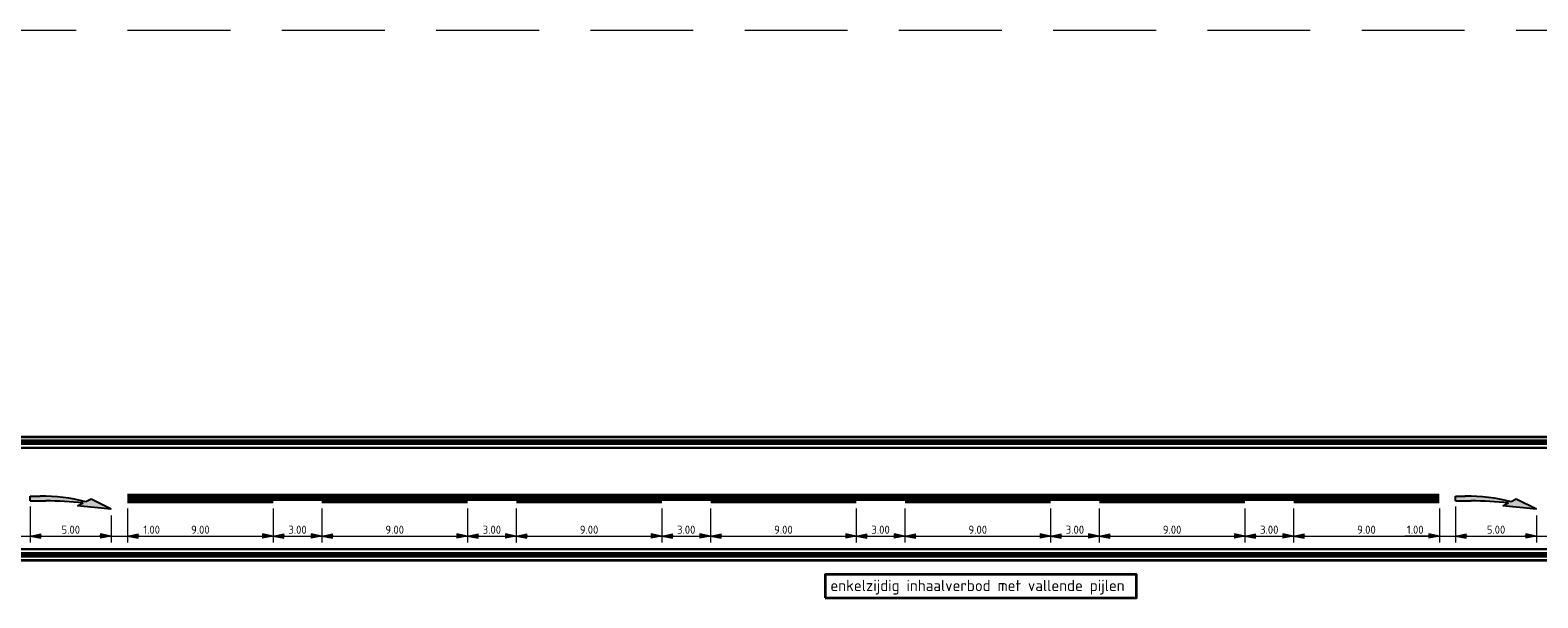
# Model space of a CAD drawing. Header units: metres. Extents: x -699 to 2316, y -1199 to 781.
# Tile 111 of 256: x -138 to -45, y -217 to -182. Entities that reach past the tile are written whole.
import ezdxf

# ---------------------------------------------------------------- set-up
doc = ezdxf.new("R2010")
doc.units = ezdxf.units.M
doc.header["$PDMODE"] = 1
doc.linetypes.add('HIDDEN', pattern=[9.525, 6.35, -3.175])
doc.linetypes.add('VW-1-1_STREEP', pattern=[2, 1, -1])
for name, color, linetype, lineweight in [('N-WA-VW-MARKERING_DYNAMISCH-G', 7, 'Continuous', 35), ('N-WA-VW-MARKERING_PIJL-S', 7, 'Continuous', 25), ('N-WE-VH-KANTVERHARDING-G', 210, 'Continuous', 35), ('N-WE-VW-MARKERING_LANGS_STREEP_DOORGETROKKEN_015-G', 7, 'Continuous', 13), ('N-WE-VW-MARKERING_LANGS_STREEP_GROEN-G', 7, 'Continuous', 35), ('X-XX-AL-M', 7, 'Continuous', 18), ('X-XX-AL-T35', 50, 'Continuous', 35)]:
    doc.layers.add(name, color=color, linetype=linetype, lineweight=lineweight)
doc.layers.add('X-XX-AL-TEKENBLAD_VIEWPORT-G', color=7, linetype='Continuous', lineweight=18, plot=False)
doc.styles.add('NLCS-ISO', font='NLCS-ISO.ttf')
doc.styles.add('NLCS-ISO Standaard', font='NLCS-ISO.ttf')
doc.dimstyles.new('NLCS-M200-T25-Pijl-A', dxfattribs={"dimtxt": 0.5, "dimasz": 0.375, "dimexe": 0.4, "dimexo": 0.4, "dimgap": 0.14, "dimtad": 1, "dimlfac": -1, "dimzin": 0, "dimdsep": 46, "dimtxsty": 'NLCS-ISO Standaard', "dimblk": 'Pijl', "dimblk1": 'Pijl', "dimblk2": 'Pijl', "dimcen": 2.5, "dimdle": 2, "dimclrd": 256, "dimclre": 256, "dimclrt": 256, "dimadec": 0, "dimazin": 0, "dimtfac": 1, "dimtofl": 0, "dimtmove": 0, "dimatfit": 3, "dimldrblk": 'Pijl', "dimfxl": 1, "dimtolj": 1, "dimtzin": 0, "dimlwd": 18, "dimlwe": 18, "dimarcsym": 0})

# ---------------------------------------------------------------- blocks, each defined once
blk = doc.blocks.new('Pijl')
h = blk.add_hatch(color=256)
h.paths.add_polyline_path([(0, 0), (-1.75, 0.35), (-1.75, 0)])
h.paths.add_polyline_path([(-1.75, 0), (-1.75, -0.35), (0, 0)])
for p, q in [((-1.9, 0), (0, 0)), ((0, 0), (-1.75, 0.35)), ((-1.75, 0.35), (-1.75, -0.35)), ((0, 0), (-1.75, -0.35))]:
    blk.add_line(p, q)
blk = doc.blocks.new('*D259')
at = {"layer": 'Defpoints', "color": 0, "transparency": 16777216}
for p in [(-72.091, -211.202), (-63.091, -211.202), (-63.091, -213.296)]:
    blk.add_point(p, dxfattribs=at)
at = {"layer": 'X-XX-AL-M', "lineweight": 18, "transparency": 16777216}
for p, q in [((-72.091, -211.602), (-72.091, -213.696)), ((-63.091, -211.602), (-63.091, -213.696)), ((-71.716, -213.296), (-63.466, -213.296))]:
    blk.add_line(p, q, dxfattribs=at)
at = {"layer": 'X-XX-AL-M', "lineweight": 18, "transparency": 16777216, "xscale": 0.375, "yscale": 0.375, "zscale": 0.375, "rotation": 180}
blk.add_blockref('Pijl', (-72.091, -213.296), dxfattribs=at)
at = {"layer": 'X-XX-AL-M', "lineweight": 18, "transparency": 16777216, "xscale": 0.375, "yscale": 0.375, "zscale": 0.375}
blk.add_blockref('Pijl', (-63.091, -213.296), dxfattribs=at)
at = {"layer": 'X-XX-AL-M', "transparency": 16777216, "insert": (-67.591, -212.906), "char_height": 0.5, "attachment_point": 5, "style": 'NLCS-ISO Standaard'}
blk.add_mtext('\\A1;9.00', dxfattribs=at)
blk = doc.blocks.new('*D260')
at = {"layer": 'Defpoints', "color": 0, "transparency": 16777216}
for p in [(-63.091, -211.202), (-60.091, -211.202), (-60.091, -213.296)]:
    blk.add_point(p, dxfattribs=at)
at = {"layer": 'X-XX-AL-M', "lineweight": 18, "transparency": 16777216}
for p, q in [((-63.091, -211.602), (-63.091, -213.696)), ((-60.091, -211.602), (-60.091, -213.696)), ((-62.716, -213.296), (-60.466, -213.296))]:
    blk.add_line(p, q, dxfattribs=at)
at = {"layer": 'X-XX-AL-M', "lineweight": 18, "transparency": 16777216, "xscale": 0.375, "yscale": 0.375, "zscale": 0.375, "rotation": 180}
blk.add_blockref('Pijl', (-63.091, -213.296), dxfattribs=at)
at = {"layer": 'X-XX-AL-M', "lineweight": 18, "transparency": 16777216, "xscale": 0.375, "yscale": 0.375, "zscale": 0.375}
blk.add_blockref('Pijl', (-60.091, -213.296), dxfattribs=at)
at = {"layer": 'X-XX-AL-M', "transparency": 16777216, "insert": (-61.591, -212.906), "char_height": 0.5, "attachment_point": 5, "style": 'NLCS-ISO Standaard'}
blk.add_mtext('\\A1;3.00', dxfattribs=at)
blk = doc.blocks.new('*D261')
at = {"layer": 'Defpoints', "color": 0, "transparency": 16777216}
for p in [(-60.091, -211.202), (-51.091, -211.202), (-51.091, -213.296)]:
    blk.add_point(p, dxfattribs=at)
at = {"layer": 'X-XX-AL-M', "lineweight": 18, "transparency": 16777216}
for p, q in [((-60.091, -211.602), (-60.091, -213.696)), ((-51.091, -211.602), (-51.091, -213.696)), ((-59.716, -213.296), (-51.466, -213.296))]:
    blk.add_line(p, q, dxfattribs=at)
at = {"layer": 'X-XX-AL-M', "lineweight": 18, "transparency": 16777216, "xscale": 0.375, "yscale": 0.375, "zscale": 0.375, "rotation": 180}
blk.add_blockref('Pijl', (-60.091, -213.296), dxfattribs=at)
at = {"layer": 'X-XX-AL-M', "lineweight": 18, "transparency": 16777216, "xscale": 0.375, "yscale": 0.375, "zscale": 0.375}
blk.add_blockref('Pijl', (-51.091, -213.296), dxfattribs=at)
at = {"layer": 'X-XX-AL-M', "transparency": 16777216, "insert": (-55.591, -212.906), "char_height": 0.5, "attachment_point": 5, "style": 'NLCS-ISO Standaard'}
blk.add_mtext('\\A1;9.00', dxfattribs=at)
blk = doc.blocks.new('*D262')
at = {"layer": 'Defpoints', "color": 0, "transparency": 16777216}
for p in [(-50.092, -211.07), (-45.091, -211.637), (-45.091, -213.296)]:
    blk.add_point(p, dxfattribs=at)
at = {"layer": 'X-XX-AL-M', "lineweight": 18, "transparency": 16777216}
for p, q in [((-50.092, -211.47), (-50.092, -213.696)), ((-45.091, -212.037), (-45.091, -213.696)), ((-49.717, -213.296), (-45.466, -213.296))]:
    blk.add_line(p, q, dxfattribs=at)
at = {"layer": 'X-XX-AL-M', "lineweight": 18, "transparency": 16777216, "xscale": 0.375, "yscale": 0.375, "zscale": 0.375, "rotation": 180}
blk.add_blockref('Pijl', (-50.092, -213.296), dxfattribs=at)
at = {"layer": 'X-XX-AL-M', "lineweight": 18, "transparency": 16777216, "xscale": 0.375, "yscale": 0.375, "zscale": 0.375}
blk.add_blockref('Pijl', (-45.091, -213.296), dxfattribs=at)
at = {"layer": 'X-XX-AL-M', "transparency": 16777216, "insert": (-47.591, -212.906), "char_height": 0.5, "attachment_point": 5, "style": 'NLCS-ISO Standaard'}
blk.add_mtext('\\A1;5.00', dxfattribs=at)
blk = doc.blocks.new('*D263')
at = {"layer": 'Defpoints', "color": 0, "transparency": 16777216}
for p in [(-84.091, -211.202), (-75.091, -211.202), (-75.091, -213.296)]:
    blk.add_point(p, dxfattribs=at)
at = {"layer": 'X-XX-AL-M', "lineweight": 18, "transparency": 16777216}
for p, q in [((-84.091, -211.602), (-84.091, -213.696)), ((-75.091, -211.602), (-75.091, -213.696)), ((-83.716, -213.296), (-75.466, -213.296))]:
    blk.add_line(p, q, dxfattribs=at)
at = {"layer": 'X-XX-AL-M', "lineweight": 18, "transparency": 16777216, "xscale": 0.375, "yscale": 0.375, "zscale": 0.375, "rotation": 180}
blk.add_blockref('Pijl', (-84.091, -213.296), dxfattribs=at)
at = {"layer": 'X-XX-AL-M', "lineweight": 18, "transparency": 16777216, "xscale": 0.375, "yscale": 0.375, "zscale": 0.375}
blk.add_blockref('Pijl', (-75.091, -213.296), dxfattribs=at)
at = {"layer": 'X-XX-AL-M', "transparency": 16777216, "insert": (-79.591, -212.906), "char_height": 0.5, "attachment_point": 5, "style": 'NLCS-ISO Standaard'}
blk.add_mtext('\\A1;9.00', dxfattribs=at)
blk = doc.blocks.new('*D264')
at = {"layer": 'Defpoints', "color": 0, "transparency": 16777216}
for p in [(-75.091, -211.202), (-72.091, -211.202), (-72.091, -213.296)]:
    blk.add_point(p, dxfattribs=at)
at = {"layer": 'X-XX-AL-M', "lineweight": 18, "transparency": 16777216}
for p, q in [((-75.091, -211.602), (-75.091, -213.696)), ((-72.091, -211.602), (-72.091, -213.696)), ((-74.716, -213.296), (-72.466, -213.296))]:
    blk.add_line(p, q, dxfattribs=at)
at = {"layer": 'X-XX-AL-M', "lineweight": 18, "transparency": 16777216, "xscale": 0.375, "yscale": 0.375, "zscale": 0.375, "rotation": 180}
blk.add_blockref('Pijl', (-75.091, -213.296), dxfattribs=at)
at = {"layer": 'X-XX-AL-M', "lineweight": 18, "transparency": 16777216, "xscale": 0.375, "yscale": 0.375, "zscale": 0.375}
blk.add_blockref('Pijl', (-72.091, -213.296), dxfattribs=at)
at = {"layer": 'X-XX-AL-M', "transparency": 16777216, "insert": (-73.591, -212.906), "char_height": 0.5, "attachment_point": 5, "style": 'NLCS-ISO Standaard'}
blk.add_mtext('\\A1;3.00', dxfattribs=at)
blk = doc.blocks.new('*D265')
at = {"layer": 'Defpoints', "color": 0, "transparency": 16777216}
for p in [(-96.091, -211.202), (-87.091, -211.202), (-87.091, -213.296)]:
    blk.add_point(p, dxfattribs=at)
at = {"layer": 'X-XX-AL-M', "lineweight": 18, "transparency": 16777216}
for p, q in [((-96.091, -211.602), (-96.091, -213.696)), ((-87.091, -211.602), (-87.091, -213.696)), ((-95.716, -213.296), (-87.466, -213.296))]:
    blk.add_line(p, q, dxfattribs=at)
at = {"layer": 'X-XX-AL-M', "lineweight": 18, "transparency": 16777216, "xscale": 0.375, "yscale": 0.375, "zscale": 0.375, "rotation": 180}
blk.add_blockref('Pijl', (-96.091, -213.296), dxfattribs=at)
at = {"layer": 'X-XX-AL-M', "lineweight": 18, "transparency": 16777216, "xscale": 0.375, "yscale": 0.375, "zscale": 0.375}
blk.add_blockref('Pijl', (-87.091, -213.296), dxfattribs=at)
at = {"layer": 'X-XX-AL-M', "transparency": 16777216, "insert": (-91.591, -212.906), "char_height": 0.5, "attachment_point": 5, "style": 'NLCS-ISO Standaard'}
blk.add_mtext('\\A1;9.00', dxfattribs=at)
blk = doc.blocks.new('*D266')
at = {"layer": 'Defpoints', "color": 0, "transparency": 16777216}
for p in [(-87.091, -211.202), (-84.091, -211.202), (-84.091, -213.296)]:
    blk.add_point(p, dxfattribs=at)
at = {"layer": 'X-XX-AL-M', "lineweight": 18, "transparency": 16777216}
for p, q in [((-87.091, -211.602), (-87.091, -213.696)), ((-84.091, -211.602), (-84.091, -213.696)), ((-86.716, -213.296), (-84.466, -213.296))]:
    blk.add_line(p, q, dxfattribs=at)
at = {"layer": 'X-XX-AL-M', "lineweight": 18, "transparency": 16777216, "xscale": 0.375, "yscale": 0.375, "zscale": 0.375, "rotation": 180}
blk.add_blockref('Pijl', (-87.091, -213.296), dxfattribs=at)
at = {"layer": 'X-XX-AL-M', "lineweight": 18, "transparency": 16777216, "xscale": 0.375, "yscale": 0.375, "zscale": 0.375}
blk.add_blockref('Pijl', (-84.091, -213.296), dxfattribs=at)
at = {"layer": 'X-XX-AL-M', "transparency": 16777216, "insert": (-85.591, -212.906), "char_height": 0.5, "attachment_point": 5, "style": 'NLCS-ISO Standaard'}
blk.add_mtext('\\A1;3.00', dxfattribs=at)
blk = doc.blocks.new('*D267')
at = {"layer": 'Defpoints', "color": 0, "transparency": 16777216}
for p in [(-108.091, -211.202), (-99.091, -211.202), (-99.091, -213.296)]:
    blk.add_point(p, dxfattribs=at)
at = {"layer": 'X-XX-AL-M', "lineweight": 18, "transparency": 16777216}
for p, q in [((-108.091, -211.602), (-108.091, -213.696)), ((-99.091, -211.602), (-99.091, -213.696)), ((-107.716, -213.296), (-99.466, -213.296))]:
    blk.add_line(p, q, dxfattribs=at)
at = {"layer": 'X-XX-AL-M', "lineweight": 18, "transparency": 16777216, "xscale": 0.375, "yscale": 0.375, "zscale": 0.375, "rotation": 180}
blk.add_blockref('Pijl', (-108.091, -213.296), dxfattribs=at)
at = {"layer": 'X-XX-AL-M', "lineweight": 18, "transparency": 16777216, "xscale": 0.375, "yscale": 0.375, "zscale": 0.375}
blk.add_blockref('Pijl', (-99.091, -213.296), dxfattribs=at)
at = {"layer": 'X-XX-AL-M', "transparency": 16777216, "insert": (-103.591, -212.906), "char_height": 0.5, "attachment_point": 5, "style": 'NLCS-ISO Standaard'}
blk.add_mtext('\\A1;9.00', dxfattribs=at)
blk = doc.blocks.new('*D268')
at = {"layer": 'Defpoints', "color": 0, "transparency": 16777216}
for p in [(-99.091, -211.202), (-96.091, -211.202), (-96.091, -213.296)]:
    blk.add_point(p, dxfattribs=at)
at = {"layer": 'X-XX-AL-M', "lineweight": 18, "transparency": 16777216}
for p, q in [((-99.091, -211.602), (-99.091, -213.696)), ((-96.091, -211.602), (-96.091, -213.696)), ((-98.716, -213.296), (-96.466, -213.296))]:
    blk.add_line(p, q, dxfattribs=at)
at = {"layer": 'X-XX-AL-M', "lineweight": 18, "transparency": 16777216, "xscale": 0.375, "yscale": 0.375, "zscale": 0.375, "rotation": 180}
blk.add_blockref('Pijl', (-99.091, -213.296), dxfattribs=at)
at = {"layer": 'X-XX-AL-M', "lineweight": 18, "transparency": 16777216, "xscale": 0.375, "yscale": 0.375, "zscale": 0.375}
blk.add_blockref('Pijl', (-96.091, -213.296), dxfattribs=at)
at = {"layer": 'X-XX-AL-M', "transparency": 16777216, "insert": (-97.591, -212.906), "char_height": 0.5, "attachment_point": 5, "style": 'NLCS-ISO Standaard'}
blk.add_mtext('\\A1;3.00', dxfattribs=at)
blk = doc.blocks.new('*D269')
at = {"layer": 'Defpoints', "color": 0, "transparency": 16777216}
for p in [(-120.091, -211.202), (-111.091, -211.202), (-111.091, -213.296)]:
    blk.add_point(p, dxfattribs=at)
at = {"layer": 'X-XX-AL-M', "lineweight": 18, "transparency": 16777216}
for p, q in [((-120.091, -211.602), (-120.091, -213.696)), ((-111.091, -211.602), (-111.091, -213.696)), ((-119.716, -213.296), (-111.466, -213.296))]:
    blk.add_line(p, q, dxfattribs=at)
at = {"layer": 'X-XX-AL-M', "lineweight": 18, "transparency": 16777216, "xscale": 0.375, "yscale": 0.375, "zscale": 0.375, "rotation": 180}
blk.add_blockref('Pijl', (-120.091, -213.296), dxfattribs=at)
at = {"layer": 'X-XX-AL-M', "lineweight": 18, "transparency": 16777216, "xscale": 0.375, "yscale": 0.375, "zscale": 0.375}
blk.add_blockref('Pijl', (-111.091, -213.296), dxfattribs=at)
at = {"layer": 'X-XX-AL-M', "transparency": 16777216, "insert": (-115.591, -212.906), "char_height": 0.5, "attachment_point": 5, "style": 'NLCS-ISO Standaard'}
blk.add_mtext('\\A1;9.00', dxfattribs=at)
blk = doc.blocks.new('*D270')
at = {"layer": 'Defpoints', "color": 0, "transparency": 16777216}
for p in [(-111.091, -211.202), (-108.091, -211.202), (-108.091, -213.296)]:
    blk.add_point(p, dxfattribs=at)
at = {"layer": 'X-XX-AL-M', "lineweight": 18, "transparency": 16777216}
for p, q in [((-111.091, -211.602), (-111.091, -213.696)), ((-108.091, -211.602), (-108.091, -213.696)), ((-110.716, -213.296), (-108.466, -213.296))]:
    blk.add_line(p, q, dxfattribs=at)
at = {"layer": 'X-XX-AL-M', "lineweight": 18, "transparency": 16777216, "xscale": 0.375, "yscale": 0.375, "zscale": 0.375, "rotation": 180}
blk.add_blockref('Pijl', (-111.091, -213.296), dxfattribs=at)
at = {"layer": 'X-XX-AL-M', "lineweight": 18, "transparency": 16777216, "xscale": 0.375, "yscale": 0.375, "zscale": 0.375}
blk.add_blockref('Pijl', (-108.091, -213.296), dxfattribs=at)
at = {"layer": 'X-XX-AL-M', "transparency": 16777216, "insert": (-109.591, -212.906), "char_height": 0.5, "attachment_point": 5, "style": 'NLCS-ISO Standaard'}
blk.add_mtext('\\A1;3.00', dxfattribs=at)
blk = doc.blocks.new('*D271')
at = {"layer": 'Defpoints', "color": 0, "transparency": 16777216}
for p in [(-132.091, -211.202), (-123.091, -211.202), (-123.091, -213.296)]:
    blk.add_point(p, dxfattribs=at)
at = {"layer": 'X-XX-AL-M', "lineweight": 18, "transparency": 16777216}
for p, q in [((-132.091, -211.602), (-132.091, -213.696)), ((-123.091, -211.602), (-123.091, -213.696)), ((-131.716, -213.296), (-123.466, -213.296))]:
    blk.add_line(p, q, dxfattribs=at)
at = {"layer": 'X-XX-AL-M', "lineweight": 18, "transparency": 16777216, "xscale": 0.375, "yscale": 0.375, "zscale": 0.375, "rotation": 180}
blk.add_blockref('Pijl', (-132.091, -213.296), dxfattribs=at)
at = {"layer": 'X-XX-AL-M', "lineweight": 18, "transparency": 16777216, "xscale": 0.375, "yscale": 0.375, "zscale": 0.375}
blk.add_blockref('Pijl', (-123.091, -213.296), dxfattribs=at)
at = {"layer": 'X-XX-AL-M', "transparency": 16777216, "insert": (-127.591, -212.906), "char_height": 0.5, "attachment_point": 5, "style": 'NLCS-ISO Standaard'}
blk.add_mtext('\\A1;9.00', dxfattribs=at)
blk = doc.blocks.new('*D272')
at = {"layer": 'Defpoints', "color": 0, "transparency": 16777216}
for p in [(-123.091, -211.202), (-120.091, -211.202), (-120.091, -213.296)]:
    blk.add_point(p, dxfattribs=at)
at = {"layer": 'X-XX-AL-M', "lineweight": 18, "transparency": 16777216}
for p, q in [((-123.091, -211.602), (-123.091, -213.696)), ((-120.091, -211.602), (-120.091, -213.696)), ((-122.716, -213.296), (-120.466, -213.296))]:
    blk.add_line(p, q, dxfattribs=at)
at = {"layer": 'X-XX-AL-M', "lineweight": 18, "transparency": 16777216, "xscale": 0.375, "yscale": 0.375, "zscale": 0.375, "rotation": 180}
blk.add_blockref('Pijl', (-123.091, -213.296), dxfattribs=at)
at = {"layer": 'X-XX-AL-M', "lineweight": 18, "transparency": 16777216, "xscale": 0.375, "yscale": 0.375, "zscale": 0.375}
blk.add_blockref('Pijl', (-120.091, -213.296), dxfattribs=at)
at = {"layer": 'X-XX-AL-M', "transparency": 16777216, "insert": (-121.591, -212.906), "char_height": 0.5, "attachment_point": 5, "style": 'NLCS-ISO Standaard'}
blk.add_mtext('\\A1;3.00', dxfattribs=at)
blk = doc.blocks.new('*D273')
at = {"layer": 'Defpoints', "color": 0, "transparency": 16777216}
for p in [(-138.092, -211.07), (-133.091, -211.637), (-133.091, -213.296)]:
    blk.add_point(p, dxfattribs=at)
at = {"layer": 'X-XX-AL-M', "lineweight": 18, "transparency": 16777216}
for p, q in [((-138.092, -211.47), (-138.092, -213.696)), ((-133.091, -212.037), (-133.091, -213.696)), ((-137.717, -213.296), (-133.466, -213.296))]:
    blk.add_line(p, q, dxfattribs=at)
at = {"layer": 'X-XX-AL-M', "lineweight": 18, "transparency": 16777216, "xscale": 0.375, "yscale": 0.375, "zscale": 0.375, "rotation": 180}
blk.add_blockref('Pijl', (-138.092, -213.296), dxfattribs=at)
at = {"layer": 'X-XX-AL-M', "lineweight": 18, "transparency": 16777216, "xscale": 0.375, "yscale": 0.375, "zscale": 0.375}
blk.add_blockref('Pijl', (-133.091, -213.296), dxfattribs=at)
at = {"layer": 'X-XX-AL-M', "transparency": 16777216, "insert": (-135.591, -212.906), "char_height": 0.5, "attachment_point": 5, "style": 'NLCS-ISO Standaard'}
blk.add_mtext('\\A1;5.00', dxfattribs=at)
blk = doc.blocks.new('*D282')
at = {"layer": 'Defpoints', "color": 0, "transparency": 16777216}
for p in [(-51.091, -211.202), (-50.091, -211.127), (-50.091, -213.296)]:
    blk.add_point(p, dxfattribs=at)
at = {"layer": 'X-XX-AL-M', "lineweight": 18, "transparency": 16777216}
for p, q in [((-51.091, -211.602), (-51.091, -213.696)), ((-50.091, -211.527), (-50.091, -213.696)), ((-51.466, -213.296), (-53.221, -213.296)), ((-49.716, -213.296), (-49.341, -213.296))]:
    blk.add_line(p, q, dxfattribs=at)
at = {"layer": 'X-XX-AL-M', "lineweight": 18, "transparency": 16777216, "xscale": 0.375, "yscale": 0.375, "zscale": 0.375}
blk.add_blockref('Pijl', (-51.091, -213.296), dxfattribs=at)
at = {"layer": 'X-XX-AL-M', "lineweight": 18, "transparency": 16777216, "xscale": 0.375, "yscale": 0.375, "zscale": 0.375, "rotation": 180}
blk.add_blockref('Pijl', (-50.091, -213.296), dxfattribs=at)
at = {"layer": 'X-XX-AL-M', "transparency": 16777216, "insert": (-52.581, -212.906), "char_height": 0.5, "attachment_point": 5, "style": 'NLCS-ISO Standaard'}
blk.add_mtext('\\A1;1.00', dxfattribs=at)
blk = doc.blocks.new('*D283')
at = {"layer": 'Defpoints', "color": 0, "transparency": 16777216}
for p in [(-44.091, -211.202), (-45.091, -211.637), (-44.091, -213.296)]:
    blk.add_point(p, dxfattribs=at)
at = {"layer": 'X-XX-AL-M', "lineweight": 18, "transparency": 16777216}
for p, q in [((-45.091, -212.037), (-45.091, -213.696)), ((-44.091, -211.602), (-44.091, -213.696)), ((-45.466, -213.296), (-45.841, -213.296)), ((-43.716, -213.296), (-41.961, -213.296))]:
    blk.add_line(p, q, dxfattribs=at)
at = {"layer": 'X-XX-AL-M', "lineweight": 18, "transparency": 16777216, "xscale": 0.375, "yscale": 0.375, "zscale": 0.375}
blk.add_blockref('Pijl', (-45.091, -213.296), dxfattribs=at)
at = {"layer": 'X-XX-AL-M', "lineweight": 18, "transparency": 16777216, "xscale": 0.375, "yscale": 0.375, "zscale": 0.375, "rotation": 180}
blk.add_blockref('Pijl', (-44.091, -213.296), dxfattribs=at)
at = {"layer": 'X-XX-AL-M', "transparency": 16777216, "insert": (-42.601, -212.906), "char_height": 0.5, "attachment_point": 5, "style": 'NLCS-ISO Standaard'}
blk.add_mtext('\\A1;1.00', dxfattribs=at)
blk = doc.blocks.new('*D284')
at = {"layer": 'Defpoints', "color": 0, "transparency": 16777216}
for p in [(-139.091, -211.202), (-138.091, -211.127), (-138.091, -213.296)]:
    blk.add_point(p, dxfattribs=at)
at = {"layer": 'X-XX-AL-M', "lineweight": 18, "transparency": 16777216}
for p, q in [((-139.091, -211.602), (-139.091, -213.696)), ((-138.091, -211.527), (-138.091, -213.696)), ((-139.466, -213.296), (-141.221, -213.296)), ((-137.716, -213.296), (-137.341, -213.296))]:
    blk.add_line(p, q, dxfattribs=at)
at = {"layer": 'X-XX-AL-M', "lineweight": 18, "transparency": 16777216, "xscale": 0.375, "yscale": 0.375, "zscale": 0.375}
blk.add_blockref('Pijl', (-139.091, -213.296), dxfattribs=at)
at = {"layer": 'X-XX-AL-M', "lineweight": 18, "transparency": 16777216, "xscale": 0.375, "yscale": 0.375, "zscale": 0.375, "rotation": 180}
blk.add_blockref('Pijl', (-138.091, -213.296), dxfattribs=at)
at = {"layer": 'X-XX-AL-M', "transparency": 16777216, "insert": (-140.581, -212.906), "char_height": 0.5, "attachment_point": 5, "style": 'NLCS-ISO Standaard'}
blk.add_mtext('\\A1;1.00', dxfattribs=at)
blk = doc.blocks.new('*D285')
at = {"layer": 'Defpoints', "color": 0, "transparency": 16777216}
for p in [(-132.091, -211.202), (-133.091, -211.637), (-132.091, -213.296)]:
    blk.add_point(p, dxfattribs=at)
at = {"layer": 'X-XX-AL-M', "lineweight": 18, "transparency": 16777216}
for p, q in [((-133.091, -212.037), (-133.091, -213.696)), ((-132.091, -211.602), (-132.091, -213.696)), ((-133.466, -213.296), (-133.841, -213.296)), ((-131.716, -213.296), (-129.961, -213.296))]:
    blk.add_line(p, q, dxfattribs=at)
at = {"layer": 'X-XX-AL-M', "lineweight": 18, "transparency": 16777216, "xscale": 0.375, "yscale": 0.375, "zscale": 0.375}
blk.add_blockref('Pijl', (-133.091, -213.296), dxfattribs=at)
at = {"layer": 'X-XX-AL-M', "lineweight": 18, "transparency": 16777216, "xscale": 0.375, "yscale": 0.375, "zscale": 0.375, "rotation": 180}
blk.add_blockref('Pijl', (-132.091, -213.296), dxfattribs=at)
at = {"layer": 'X-XX-AL-M', "transparency": 16777216, "insert": (-130.601, -212.906), "char_height": 0.5, "attachment_point": 5, "style": 'NLCS-ISO Standaard'}
blk.add_mtext('\\A1;1.00', dxfattribs=at)
blk = doc.blocks.new('N-SVW-MARKERING_PIJL_VERDRIJF_RE_5.0')
h = blk.add_hatch(color=256)
h.paths.add_polyline_path([(5, -0.66), (2.92, -0.46), (3.27, -0.28, 0.004791), (2.888, -0.24), (4.153, -0.24)])
h.paths.add_polyline_path([(3.43, -0.2), (3.75, -0.04), (4.153, -0.24), (2.888, -0.24, 0.024122), (0.96, -0.15), (0, -0.15), (0, 0.15), (0.6, 0.15, -0.062013)])
for p, q in [((0, 0.15), (0.6, 0.15)), ((0, -0.15), (0, 0.15)), ((0, -0.15), (0.96, -0.15)), ((2.92, -0.46), (3.27, -0.28)), ((5, -0.66), (2.92, -0.46)), ((3.75, -0.04), (3.43, -0.2)), ((5, -0.66), (3.75, -0.04))]:
    blk.add_line(p, q)
for centre, radius, start, end in [((0.609, -11.39), 11.54, 75.85265, 90.04685), ((0.992, -20.17), 20.02, 83.46636, 90.09156)]:
    blk.add_arc(centre, radius, start, end)

msp = doc.modelspace()

# ---------------------------------------------------------------- linework, layer by layer
at = {"layer": 'N-WA-VW-MARKERING_DYNAMISCH-G', "color": 251, "linetype": 'VW-1-1_STREEP', "ltscale": 0.85, "const_width": 0.35}
for points in [[(-161.4858, -207.5017), (108.9076, -207.5017)], [(-161.4858, -214.4517), (108.9076, -214.4517)]]:
    msp.add_lwpolyline(points, dxfattribs=at)
at = {"layer": 'N-WE-VH-KANTVERHARDING-G'}
for points in [[(-161.4858, -207.1767), (108.9076, -207.1767)], [(-161.4858, -214.7767), (108.9076, -214.7767)]]:
    msp.add_lwpolyline(points, dxfattribs=at)
at = {"layer": 'N-WE-VW-MARKERING_LANGS_STREEP_DOORGETROKKEN_015-G', "const_width": 0.15}
for points in [[(-161.4858, -207.8517), (108.9076, -207.8517)], [(-161.4858, -214.1017), (108.9076, -214.1017)]]:
    msp.add_lwpolyline(points, dxfattribs=at)
at = {"layer": 'N-WE-VW-MARKERING_LANGS_STREEP_DOORGETROKKEN_015-G', "linetype": 'Continuous', "const_width": 0.15}
for points in [[(-132.0916, -210.7517), (-51.0916, -210.7517)], [(-123.0913, -211.2017), (-132.0913, -211.2017)], [(-111.0913, -211.2017), (-120.0913, -211.2017)], [(-99.0913, -211.2017), (-108.0913, -211.2017)], [(-87.0913, -211.2017), (-96.0913, -211.2017)], [(-75.0913, -211.2017), (-84.0913, -211.2017)], [(-63.0913, -211.2017), (-72.0913, -211.2017)], [(-51.0913, -211.2017), (-60.0913, -211.2017)]]:
    msp.add_lwpolyline(points, dxfattribs=at)
at = {"layer": 'N-WE-VW-MARKERING_LANGS_STREEP_GROEN-G', "color": 137, "true_color": 0x478a84, "const_width": 0.3}
msp.add_lwpolyline([(-132.0916, -210.9767), (-51.0916, -210.9767)], dxfattribs=at)
at = {"layer": 'X-XX-AL-M'}
msp.add_line((-160.0913, -213.2962), (104.716, -213.2962), dxfattribs=at)
at = {"layer": 'X-XX-AL-T35'}
msp.add_lwpolyline([(-89.0088, -217.1132), (-69.7891, -217.1132), (-69.7891, -215.6802), (-89.0088, -215.6802)], close=True, dxfattribs=at)
at = {"layer": 'X-XX-AL-TEKENBLAD_VIEWPORT-G', "color": 3, "linetype": 'HIDDEN'}
msp.add_line((-227.3321, -182.0629), (168.6692, -182.0629), dxfattribs=at)

# ---------------------------------------------------------------- block references
at = {"layer": 'N-WA-VW-MARKERING_PIJL-S'}
for p in [(-138.0914, -210.9767), (-50.0914, -210.9767)]:
    msp.add_blockref('N-SVW-MARKERING_PIJL_VERDRIJF_RE_5.0', p, dxfattribs=at)

# ---------------------------------------------------------------- texts
at = {"layer": 'X-XX-AL-T35', "style": 'NLCS-ISO'}
msp.add_text('enkelzijdig inhaalverbod met vallende pijlen', height=0.7, dxfattribs=at).set_placement((-88.6896, -216.6998))

# ---------------------------------------------------------------- dimensions: what is measured, and where the dimension line sits
at = {"layer": 'X-XX-AL-M'}
for base, p1, p2, picture, middle in [((-138.0914, -213.2962), (-139.0913, -211.2017), (-138.0914, -211.1267), '*D284', (-140.5813, -213.2962)), ((-132.0912, -213.2962), (-133.0914, -211.6367), (-132.0912, -211.2017), '*D285', (-130.6012, -213.2962)), ((-50.0914, -213.2962), (-51.0913, -211.2017), (-50.0914, -211.1267), '*D282', (-52.5813, -213.2962)), ((-44.0912, -213.2962), (-45.0914, -211.6367), (-44.0912, -211.2017), '*D283', (-42.6012, -213.2962))]:
    dim = msp.add_linear_dim(base=base, p1=p1, p2=p2, angle=360, dimstyle='NLCS-M200-T25-Pijl-A', dxfattribs=at)
    dim.commit()
    dim.dimension.update_dxf_attribs({"geometry": picture, "text_midpoint": middle, "dimtype": 160})
for base, p1, p2, picture, middle in [((-133.0914, -213.2962), (-138.0915, -211.0698), (-133.0914, -211.6367), '*D273', (-135.5915, -212.9062)), ((-123.0913, -213.2962), (-132.0913, -211.2017), (-123.0913, -211.2017), '*D271', (-127.5913, -212.9062)), ((-120.0913, -213.2962), (-123.0913, -211.2017), (-120.0913, -211.2017), '*D272', (-121.5913, -212.9062)), ((-111.0913, -213.2962), (-120.0913, -211.2017), (-111.0913, -211.2017), '*D269', (-115.5913, -212.9062)), ((-108.0913, -213.2962), (-111.0913, -211.2017), (-108.0913, -211.2017), '*D270', (-109.5913, -212.9062)), ((-99.0913, -213.2962), (-108.0913, -211.2017), (-99.0913, -211.2017), '*D267', (-103.5913, -212.9062)), ((-96.0913, -213.2962), (-99.0913, -211.2017), (-96.0913, -211.2017), '*D268', (-97.5913, -212.9062)), ((-87.0913, -213.2962), (-96.0913, -211.2017), (-87.0913, -211.2017), '*D265', (-91.5913, -212.9062)), ((-84.0913, -213.2962), (-87.0913, -211.2017), (-84.0913, -211.2017), '*D266', (-85.5913, -212.9062)), ((-75.0913, -213.2962), (-84.0913, -211.2017), (-75.0913, -211.2017), '*D263', (-79.5913, -212.9062)), ((-72.0913, -213.2962), (-75.0913, -211.2017), (-72.0913, -211.2017), '*D264', (-73.5913, -212.9062)), ((-63.0913, -213.2962), (-72.0913, -211.2017), (-63.0913, -211.2017), '*D259', (-67.5913, -212.9062)), ((-60.0913, -213.2962), (-63.0913, -211.2017), (-60.0913, -211.2017), '*D260', (-61.5913, -212.9062)), ((-51.0913, -213.2962), (-60.0913, -211.2017), (-51.0913, -211.2017), '*D261', (-55.5913, -212.9062)), ((-45.0914, -213.2962), (-50.0915, -211.0698), (-45.0914, -211.6367), '*D262', (-47.5915, -212.9062))]:
    dim = msp.add_linear_dim(base=base, p1=p1, p2=p2, angle=360, dimstyle='NLCS-M200-T25-Pijl-A', dxfattribs=at)
    dim.commit()
    dim.dimension.update_dxf_attribs({"geometry": picture, "text_midpoint": middle})

doc.saveas('drawing.dxf')
